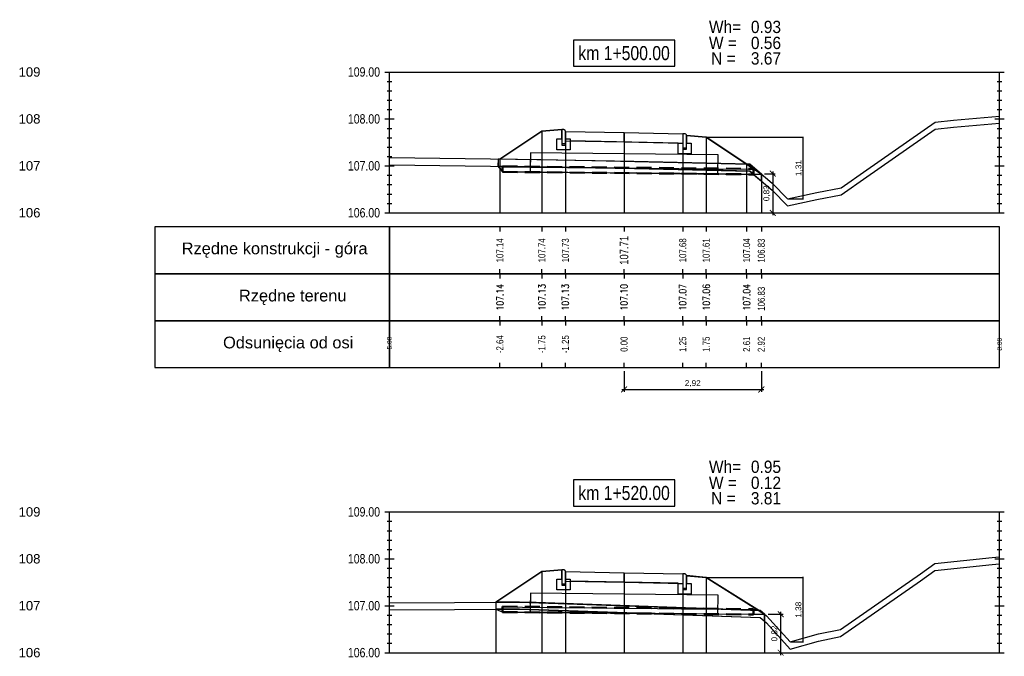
# Model space of a CAD drawing. Extents: x 7537626 to 7538805, y 5722894 to 5725486.
# Tile 84 of 105: x 7538560 to 7538581, y 5725469 to 5725482. Entities that reach past the tile are written whole.
import ezdxf

# ---------------------------------------------------------------- set-up
doc = ezdxf.new("R2010")
doc.units = 0
doc.header["$PDMODE"] = 35
doc.header["$PDSIZE"] = 0.3
doc.linetypes.add('HIDDEN', pattern=[9.525, 6.35, -3.175])
for name, color, linetype in [('C-DROGI-PROFILE', 7, 'Continuous'), ('C-DROGI-PROFILE-ETYKIETY', 7, 'Continuous'), ('C-DROGI-PRZEKROJE-ETYKIETY', 7, 'Continuous'), ('C-POPRZECZKA-przekrój', 2, 'Continuous'), ('C-POPRZECZKA-widok', 1, 'Continuous')]:
    doc.layers.add(name, color=color, linetype=linetype)
for name, color, linetype, true_color in [('C-humus', 7, 'Continuous', 0x003df5), ('C-Teren', 7, 'Continuous', 0x008521), ('poprzeczki', 7, 'Continuous', 0x0000d6)]:
    doc.layers.add(name, color=color, linetype=linetype, true_color=true_color)
for name, color, linetype, lineweight, plot in [('D-1.pow. hum.', 7, 'Continuous', 30, False), ('D-2.wykop', 30, 'Continuous', 30, False), ('D-3.nasyp', 4, 'Continuous', 30, False)]:
    doc.layers.add(name, color=color, linetype=linetype, lineweight=lineweight, plot=plot)
doc.layers.add('D-roboty-ziemne-opis', color=2, linetype='Continuous', lineweight=30)
doc.layers.add('Pom-plan', color=4, linetype='Continuous', plot=False)
doc.styles.add('2mm08', font='arial.ttf', dxfattribs={"width": 0.8})
doc.styles.add('opis_50', font='arial.ttf', dxfattribs={"height": 0.125})
doc.styles.get("Standard").update_dxf_attribs({"font": 'arial.ttf'})
doc.dimstyles.new('OPIS_50', dxfattribs={"dimscale": 0.5, "dimtxt": 0.125, "dimasz": 0.25, "dimexe": 0.1, "dimexo": 0.15, "dimgap": 0.1, "dimtad": 1, "dimzin": 0, "dimtxsty": 'opis_50', "dimblk": 'ARCHTICK', "dimcen": 0.15, "dimdle": 0.1, "dimaunit": 2, "dimadec": 4, "dimazin": 0, "dimtfac": 1, "dimtmove": 0, "dimatfit": 3, "dimfxl": 1, "dimarcsym": 0})

# ---------------------------------------------------------------- blocks, each defined once
blk = doc.blocks.new('_ArchTick')
at = {"color": 0, "linetype": 'ByBlock', "const_width": 0.15}
blk.add_lwpolyline([(-0.5, -0.5), (0.5, 0.5)], dxfattribs=at)
blk = doc.blocks.new('*D15')
at = {"layer": 'Defpoints', "color": 0, "transparency": 16777216}
for p in [(7538574.225, 5725479.647), (7538575.958, 5725478.333), (7538576.286, 5725478.333)]:
    blk.add_point(p, dxfattribs=at)
at = {"layer": 'poprzeczki', "color": 0, "lineweight": -2, "transparency": 16777216}
for p, q in [((7538574.24, 5725479.647), (7538576.296, 5725479.647)), ((7538576.286, 5725479.657), (7538576.286, 5725478.323)), ((7538575.973, 5725478.333), (7538576.296, 5725478.333))]:
    blk.add_line(p, q, dxfattribs=at)
at = {"layer": 'poprzeczki', "color": 0, "lineweight": -2, "transparency": 16777216, "xscale": 0.025, "yscale": 0.025, "zscale": 0.025}
for p, rotation in [((7538576.286, 5725479.647), 90), ((7538576.286, 5725478.333), 270)]:
    blk.add_blockref('_ArchTick', p, dxfattribs=dict(at, rotation=rotation))
at = {"layer": 'poprzeczki', "color": 0, "transparency": 16777216, "insert": (7538576.201, 5725478.99), "char_height": 0.125, "attachment_point": 5, "rotation": 90, "style": 'opis_50'}
blk.add_mtext('1,31', dxfattribs=at)
blk = doc.blocks.new('*D16')
at = {"layer": 'Defpoints', "color": 0, "transparency": 16777216}
for p in [(7538574.225, 5725470.265), (7538576.01, 5725468.889), (7538576.285, 5725468.889)]:
    blk.add_point(p, dxfattribs=at)
at = {"layer": 'poprzeczki', "color": 0, "lineweight": -2, "transparency": 16777216}
for p, q in [((7538576.285, 5725470.275), (7538576.285, 5725468.879)), ((7538574.24, 5725470.265), (7538576.295, 5725470.265)), ((7538576.025, 5725468.889), (7538576.295, 5725468.889))]:
    blk.add_line(p, q, dxfattribs=at)
at = {"layer": 'poprzeczki', "color": 0, "lineweight": -2, "transparency": 16777216, "xscale": 0.025, "yscale": 0.025, "zscale": 0.025}
for p, rotation in [((7538576.285, 5725470.265), 90), ((7538576.285, 5725468.889), 270)]:
    blk.add_blockref('_ArchTick', p, dxfattribs=dict(at, rotation=rotation))
at = {"layer": 'poprzeczki', "color": 0, "transparency": 16777216, "insert": (7538576.199, 5725469.577), "char_height": 0.125, "attachment_point": 5, "rotation": 90, "style": 'opis_50'}
blk.add_mtext('1,38', dxfattribs=at)
blk = doc.blocks.new('geokrata')
at = {"layer": 'C-POPRZECZKA-przekrój', "color": 172, "linetype": 'HIDDEN', "lineweight": 50, "ltscale": 0.05, "true_color": 0x0000cc}
for p, q in [((7538464.885, 5725469.743), (7538470.234, 5725469.689)), ((7538464.887, 5725469.627), (7538470.233, 5725469.573))]:
    blk.add_line(p, q, dxfattribs=at)
at = {"layer": 'C-POPRZECZKA-przekrój', "color": 98, "linetype": 'Continuous', "lineweight": 30, "true_color": 0x006100}
for p, q in [((7538464.892, 5725469.735), (7538465.726, 5725469.726)), ((7538464.893, 5725469.635), (7538465.725, 5725469.626)), ((7538469.225, 5725469.591), (7538470.225, 5725469.581))]:
    blk.add_line(p, q, dxfattribs=at)
for points in [[(7538467.479, 5725470.009), (7538465.479, 5725470.029), (7538465.475, 5725469.629), (7538469.475, 5725469.589), (7538469.479, 5725469.989), (7538467.479, 5725470.009), (7538465.479, 5725470.029), (7538465.476, 5725469.729), (7538470.226, 5725469.681)], [(7538464.892, 5725469.735), (7538464.893, 5725469.635)], [(7538470.225, 5725469.581), (7538470.226, 5725469.681)]]:
    blk.add_lwpolyline(points, dxfattribs=at)
at = {"layer": 'C-POPRZECZKA-przekrój', "color": 172, "linetype": 'HIDDEN', "lineweight": 50, "ltscale": 0.05, "true_color": 0x0000cc}
for points in [[(7538464.885, 5725469.743), (7538464.887, 5725469.627)], [(7538470.233, 5725469.573), (7538470.234, 5725469.689)]]:
    blk.add_lwpolyline(points, dxfattribs=at)
blk = doc.blocks.new('*D243')
at = {"layer": 'Defpoints', "color": 0, "transparency": 16777216}
for p in [(7538575.469, 5725469.479), (7538575.812, 5725469.479), (7538575.469, 5725468.661)]:
    blk.add_point(p, dxfattribs=at)
at = {"layer": 'Pom-plan', "color": 0, "lineweight": -2, "transparency": 16777216}
for p, q in [((7538575.544, 5725469.479), (7538575.862, 5725469.479)), ((7538575.812, 5725468.611), (7538575.812, 5725469.529)), ((7538575.544, 5725468.661), (7538575.862, 5725468.661))]:
    blk.add_line(p, q, dxfattribs=at)
at = {"layer": 'Pom-plan', "color": 0, "lineweight": -2, "transparency": 16777216, "xscale": 0.125, "yscale": 0.125, "zscale": 0.125}
for p, rotation in [((7538575.812, 5725469.479), 90), ((7538575.812, 5725468.661), 270)]:
    blk.add_blockref('_ArchTick', p, dxfattribs=dict(at, rotation=rotation))
at = {"layer": 'Pom-plan', "color": 0, "transparency": 16777216, "insert": (7538575.687, 5725469.07), "char_height": 0.125, "attachment_point": 5, "rotation": 90, "style": 'opis_50'}
blk.add_mtext('0,82', dxfattribs=at)
blk = doc.blocks.new('*D244')
at = {"layer": 'Defpoints', "color": 0, "transparency": 16777216}
for p in [(7538572.475, 5725474.736), (7538575.399, 5725474.736), (7538575.399, 5725474.27)]:
    blk.add_point(p, dxfattribs=at)
at = {"layer": 'Pom-plan', "color": 0, "lineweight": -2, "transparency": 16777216}
for p, q in [((7538572.475, 5725474.661), (7538572.475, 5725474.22)), ((7538575.399, 5725474.661), (7538575.399, 5725474.22)), ((7538572.425, 5725474.27), (7538575.449, 5725474.27))]:
    blk.add_line(p, q, dxfattribs=at)
at = {"layer": 'Pom-plan', "color": 0, "lineweight": -2, "transparency": 16777216, "xscale": 0.125, "yscale": 0.125, "zscale": 0.125, "rotation": 180}
blk.add_blockref('_ArchTick', (7538572.475, 5725474.27), dxfattribs=at)
at = {"layer": 'Pom-plan', "color": 0, "lineweight": -2, "transparency": 16777216, "xscale": 0.125, "yscale": 0.125, "zscale": 0.125}
blk.add_blockref('_ArchTick', (7538575.399, 5725474.27), dxfattribs=at)
at = {"layer": 'Pom-plan', "color": 0, "transparency": 16777216, "insert": (7538573.937, 5725474.395), "char_height": 0.125, "attachment_point": 5, "style": 'opis_50'}
blk.add_mtext('2,92', dxfattribs=at)
blk = doc.blocks.new('*D245')
at = {"layer": 'Defpoints', "color": 0, "transparency": 16777216}
for p in [(7538575.389, 5725478.87), (7538575.389, 5725478.036), (7538575.642, 5725478.036)]:
    blk.add_point(p, dxfattribs=at)
at = {"layer": 'Pom-plan', "color": 0, "lineweight": -2, "transparency": 16777216}
for p, q in [((7538575.464, 5725478.87), (7538575.692, 5725478.87)), ((7538575.642, 5725478.92), (7538575.642, 5725477.986)), ((7538575.464, 5725478.036), (7538575.692, 5725478.036))]:
    blk.add_line(p, q, dxfattribs=at)
at = {"layer": 'Pom-plan', "color": 0, "lineweight": -2, "transparency": 16777216, "xscale": 0.125, "yscale": 0.125, "zscale": 0.125}
for p, rotation in [((7538575.642, 5725478.87), 90), ((7538575.642, 5725478.036), 270)]:
    blk.add_blockref('_ArchTick', p, dxfattribs=dict(at, rotation=rotation))
at = {"layer": 'Pom-plan', "color": 0, "transparency": 16777216, "insert": (7538575.517, 5725478.453), "char_height": 0.125, "attachment_point": 5, "rotation": 90, "style": 'opis_50'}
blk.add_mtext('0,83', dxfattribs=at)

msp = doc.modelspace()

# ---------------------------------------------------------------- linework, layer by layer
at = {"layer": 'C-DROGI-PROFILE', "color": 7, "linetype": 'Continuous', "lineweight": -3}
for p, q in [((7538569.83, 5725477.736), (7538569.83, 5725477.636)), ((7538570.725, 5725477.736), (7538570.725, 5725477.636)), ((7538571.225, 5725477.736), (7538571.225, 5725477.636)), ((7538572.475, 5725477.736), (7538572.475, 5725477.636)), ((7538573.725, 5725477.736), (7538573.725, 5725477.636)), ((7538574.225, 5725477.736), (7538574.225, 5725477.636)), ((7538575.086, 5725477.736), (7538575.086, 5725477.636)), ((7538575.399, 5725477.736), (7538575.399, 5725477.636)), ((7538569.83, 5725476.736), (7538569.83, 5725476.836)), ((7538570.725, 5725476.736), (7538570.725, 5725476.836)), ((7538571.225, 5725476.736), (7538571.225, 5725476.836)), ((7538572.475, 5725476.736), (7538572.475, 5725476.836)), ((7538573.725, 5725476.736), (7538573.725, 5725476.836)), ((7538574.225, 5725476.736), (7538574.225, 5725476.836)), ((7538575.086, 5725476.736), (7538575.086, 5725476.836)), ((7538575.399, 5725476.736), (7538575.399, 5725476.836)), ((7538569.83, 5725476.736), (7538569.83, 5725476.636)), ((7538570.725, 5725476.736), (7538570.725, 5725476.636)), ((7538571.225, 5725476.736), (7538571.225, 5725476.636)), ((7538572.475, 5725476.736), (7538572.475, 5725476.636)), ((7538573.725, 5725476.736), (7538573.725, 5725476.636)), ((7538574.225, 5725476.736), (7538574.225, 5725476.636)), ((7538575.086, 5725476.736), (7538575.086, 5725476.636)), ((7538575.399, 5725476.736), (7538575.399, 5725476.636)), ((7538569.83, 5725475.736), (7538569.83, 5725475.836)), ((7538569.83, 5725475.736), (7538569.83, 5725475.636)), ((7538570.725, 5725475.736), (7538570.725, 5725475.836)), ((7538570.725, 5725475.736), (7538570.725, 5725475.636)), ((7538571.225, 5725475.736), (7538571.225, 5725475.836)), ((7538571.225, 5725475.736), (7538571.225, 5725475.636)), ((7538572.475, 5725475.736), (7538572.475, 5725475.836)), ((7538572.475, 5725475.736), (7538572.475, 5725475.636)), ((7538573.725, 5725475.736), (7538573.725, 5725475.836)), ((7538573.725, 5725475.736), (7538573.725, 5725475.636)), ((7538574.225, 5725475.736), (7538574.225, 5725475.836)), ((7538574.225, 5725475.736), (7538574.225, 5725475.636)), ((7538575.086, 5725475.736), (7538575.086, 5725475.836)), ((7538575.086, 5725475.736), (7538575.086, 5725475.636)), ((7538575.399, 5725475.736), (7538575.399, 5725475.836)), ((7538575.399, 5725475.736), (7538575.399, 5725475.636)), ((7538569.83, 5725474.736), (7538569.83, 5725474.836)), ((7538570.725, 5725474.736), (7538570.725, 5725474.836)), ((7538571.225, 5725474.736), (7538571.225, 5725474.836)), ((7538572.475, 5725474.736), (7538572.475, 5725474.836)), ((7538573.725, 5725474.736), (7538573.725, 5725474.836)), ((7538574.225, 5725474.736), (7538574.225, 5725474.836)), ((7538575.086, 5725474.736), (7538575.086, 5725474.836)), ((7538575.399, 5725474.736), (7538575.399, 5725474.836))]:
    msp.add_line(p, q, dxfattribs=at)
at = {"layer": 'C-DROGI-PROFILE', "color": 1, "linetype": 'Continuous', "lineweight": -3}
for points in [[(7538567.475, 5725476.736), (7538567.475, 5725477.736), (7538562.475, 5725477.736), (7538562.475, 5725476.736)], [(7538567.475, 5725476.736), (7538580.475, 5725476.736), (7538580.475, 5725477.736), (7538567.475, 5725477.736)], [(7538567.475, 5725475.736), (7538567.475, 5725476.736), (7538562.475, 5725476.736), (7538562.475, 5725475.736)], [(7538567.475, 5725475.736), (7538580.475, 5725475.736), (7538580.475, 5725476.736), (7538567.475, 5725476.736)], [(7538567.475, 5725474.736), (7538567.475, 5725475.736), (7538562.475, 5725475.736), (7538562.475, 5725474.736)], [(7538567.475, 5725474.736), (7538580.475, 5725474.736), (7538580.475, 5725475.736), (7538567.475, 5725475.736)]]:
    msp.add_3dface(points, dxfattribs=at)
at = {"layer": 'C-DROGI-PRZEKROJE-ETYKIETY', "color": 1, "linetype": 'Continuous', "lineweight": -3}
for p, q in [((7538570.725, 5725479.777), (7538570.725, 5725478.036)), ((7538571.225, 5725479.771), (7538571.225, 5725478.036)), ((7538572.475, 5725479.746), (7538572.475, 5725478.036)), ((7538573.725, 5725479.721), (7538573.725, 5725478.036)), ((7538574.225, 5725479.647), (7538574.225, 5725478.036)), ((7538569.83, 5725479.181), (7538569.83, 5725478.036)), ((7538575.086, 5725479.073), (7538575.086, 5725478.036)), ((7538570.725, 5725470.395), (7538570.725, 5725468.661)), ((7538571.225, 5725470.389), (7538571.225, 5725468.661)), ((7538572.475, 5725470.364), (7538572.475, 5725468.661)), ((7538573.725, 5725470.339), (7538573.725, 5725468.661)), ((7538574.225, 5725470.265), (7538574.225, 5725468.661)), ((7538569.739, 5725469.738), (7538569.739, 5725468.661))]:
    msp.add_line(p, q, dxfattribs=at)
for points in [[(7538575.399, 5725478.862), (7538575.399, 5725478.036)], [(7538575.469, 5725469.479), (7538575.469, 5725468.661)]]:
    msp.add_lwpolyline(points, dxfattribs=at)
at = {"layer": 'C-humus'}
for p, q in [((7538579.491, 5725479.861), (7538580.475, 5725479.947)), ((7538577.644, 5725478.801), (7538579.102, 5725479.82)), ((7538579.102, 5725479.82), (7538579.491, 5725479.861)), ((7538567.475, 5725479.062), (7538570.701, 5725479.019)), ((7538570.701, 5725479.019), (7538571.788, 5725479.003)), ((7538571.788, 5725479.003), (7538575.152, 5725478.922)), ((7538575.152, 5725478.922), (7538575.627, 5725478.519)), ((7538577.098, 5725478.418), (7538577.644, 5725478.801)), ((7538575.627, 5725478.519), (7538575.958, 5725478.183)), ((7538575.958, 5725478.183), (7538576.584, 5725478.317)), ((7538576.584, 5725478.317), (7538577.098, 5725478.418)), ((7538579.096, 5725470.411), (7538580.318, 5725470.539)), ((7538580.318, 5725470.539), (7538580.475, 5725470.552)), ((7538578.787, 5725470.195), (7538579.096, 5725470.411)), ((7538577.087, 5725469.003), (7538578.787, 5725470.195)), ((7538567.475, 5725469.575), (7538570.246, 5725469.591)), ((7538570.246, 5725469.591), (7538575.372, 5725469.411)), ((7538575.372, 5725469.411), (7538575.509, 5725469.295)), ((7538575.509, 5725469.295), (7538576.01, 5725468.739)), ((7538576.01, 5725468.739), (7538576.617, 5725468.91)), ((7538576.617, 5725468.91), (7538577.087, 5725469.003))]:
    msp.add_line(p, q, dxfattribs=at)
at = {"layer": 'C-POPRZECZKA-przekrój', "color": 2, "linetype": 'Continuous', "lineweight": -3}
for p, q in [((7538569.83, 5725479.181), (7538570.725, 5725479.777)), ((7538570.725, 5725479.777), (7538571.145, 5725479.811)), ((7538571.185, 5725479.811), (7538571.145, 5725479.811)), ((7538571.145, 5725479.811), (7538571.145, 5725479.481)), ((7538571.19, 5725479.81), (7538571.185, 5725479.811)), ((7538571.199, 5725479.808), (7538571.19, 5725479.81)), ((7538571.207, 5725479.804), (7538571.199, 5725479.808)), ((7538571.213, 5725479.799), (7538571.207, 5725479.804)), ((7538571.218, 5725479.794), (7538571.213, 5725479.799)), ((7538571.222, 5725479.786), (7538571.218, 5725479.794)), ((7538571.224, 5725479.778), (7538571.222, 5725479.786)), ((7538571.225, 5725479.771), (7538571.224, 5725479.778)), ((7538571.225, 5725479.771), (7538572.475, 5725479.746)), ((7538571.225, 5725479.771), (7538571.226, 5725479.571)), ((7538571.225, 5725479.481), (7538571.225, 5725479.771)), ((7538571.225, 5725479.771), (7538571.225, 5725479.611)), ((7538572.475, 5725479.546), (7538572.475, 5725479.746)), ((7538572.475, 5725479.746), (7538573.725, 5725479.721)), ((7538573.725, 5725479.721), (7538573.724, 5725479.521)), ((7538573.765, 5725479.721), (7538573.725, 5725479.721)), ((7538573.725, 5725479.721), (7538573.725, 5725479.391)), ((7538573.77, 5725479.72), (7538573.765, 5725479.721)), ((7538573.779, 5725479.718), (7538573.77, 5725479.72)), ((7538573.787, 5725479.714), (7538573.779, 5725479.718)), ((7538573.793, 5725479.709), (7538573.787, 5725479.714)), ((7538573.798, 5725479.704), (7538573.793, 5725479.709)), ((7538571.045, 5725479.381), (7538571.045, 5725479.611)), ((7538571.045, 5725479.611), (7538571.145, 5725479.611)), ((7538571.145, 5725479.611), (7538571.145, 5725479.511)), ((7538571.145, 5725479.511), (7538571.225, 5725479.511)), ((7538571.225, 5725479.611), (7538571.325, 5725479.611)), ((7538571.226, 5725479.571), (7538572.475, 5725479.546)), ((7538571.325, 5725479.611), (7538571.325, 5725479.381)), ((7538572.475, 5725479.546), (7538573.724, 5725479.521)), ((7538573.625, 5725479.291), (7538573.625, 5725479.521)), ((7538573.625, 5725479.521), (7538573.725, 5725479.521)), ((7538573.725, 5725479.521), (7538573.725, 5725479.421)), ((7538573.802, 5725479.696), (7538573.798, 5725479.704)), ((7538573.804, 5725479.688), (7538573.802, 5725479.696)), ((7538573.805, 5725479.681), (7538573.804, 5725479.688)), ((7538573.805, 5725479.391), (7538573.805, 5725479.681)), ((7538573.805, 5725479.681), (7538573.805, 5725479.521)), ((7538573.805, 5725479.681), (7538574.225, 5725479.647)), ((7538573.805, 5725479.521), (7538573.905, 5725479.521)), ((7538573.905, 5725479.521), (7538573.905, 5725479.291)), ((7538574.225, 5725479.647), (7538575.086, 5725479.073)), ((7538571.325, 5725479.381), (7538571.045, 5725479.381)), ((7538571.145, 5725479.481), (7538571.225, 5725479.481)), ((7538573.905, 5725479.291), (7538573.625, 5725479.291)), ((7538573.725, 5725479.421), (7538573.805, 5725479.421)), ((7538573.725, 5725479.391), (7538573.805, 5725479.391)), ((7538569.739, 5725469.738), (7538570.725, 5725470.395)), ((7538570.725, 5725470.395), (7538571.145, 5725470.429)), ((7538571.185, 5725470.429), (7538571.145, 5725470.429)), ((7538571.145, 5725470.429), (7538571.145, 5725470.099)), ((7538571.19, 5725470.429), (7538571.185, 5725470.429)), ((7538571.199, 5725470.427), (7538571.19, 5725470.429)), ((7538571.207, 5725470.422), (7538571.199, 5725470.427)), ((7538571.213, 5725470.417), (7538571.207, 5725470.422)), ((7538571.218, 5725470.412), (7538571.213, 5725470.417)), ((7538571.222, 5725470.405), (7538571.218, 5725470.412)), ((7538571.224, 5725470.396), (7538571.222, 5725470.405)), ((7538571.225, 5725470.389), (7538571.224, 5725470.396)), ((7538571.225, 5725470.389), (7538572.475, 5725470.364)), ((7538571.225, 5725470.389), (7538571.226, 5725470.189)), ((7538571.225, 5725470.099), (7538571.225, 5725470.389)), ((7538571.225, 5725470.389), (7538571.225, 5725470.229)), ((7538572.475, 5725470.164), (7538572.475, 5725470.364)), ((7538572.475, 5725470.364), (7538573.725, 5725470.339)), ((7538573.725, 5725470.339), (7538573.724, 5725470.139)), ((7538573.765, 5725470.339), (7538573.725, 5725470.339)), ((7538573.725, 5725470.339), (7538573.725, 5725470.009)), ((7538573.77, 5725470.339), (7538573.765, 5725470.339)), ((7538573.779, 5725470.337), (7538573.77, 5725470.339)), ((7538573.787, 5725470.332), (7538573.779, 5725470.337)), ((7538573.793, 5725470.327), (7538573.787, 5725470.332)), ((7538573.798, 5725470.322), (7538573.793, 5725470.327)), ((7538573.802, 5725470.315), (7538573.798, 5725470.322)), ((7538573.804, 5725470.306), (7538573.802, 5725470.315)), ((7538573.805, 5725470.299), (7538573.804, 5725470.306)), ((7538573.805, 5725470.009), (7538573.805, 5725470.299)), ((7538573.805, 5725470.299), (7538573.805, 5725470.139)), ((7538573.805, 5725470.299), (7538574.225, 5725470.265)), ((7538571.045, 5725469.999), (7538571.045, 5725470.229)), ((7538571.045, 5725470.229), (7538571.145, 5725470.229)), ((7538571.145, 5725470.229), (7538571.145, 5725470.129)), ((7538571.145, 5725470.129), (7538571.225, 5725470.129)), ((7538571.145, 5725470.099), (7538571.225, 5725470.099)), ((7538571.225, 5725470.229), (7538571.325, 5725470.229)), ((7538571.226, 5725470.189), (7538572.475, 5725470.164)), ((7538571.325, 5725470.229), (7538571.325, 5725469.999)), ((7538572.475, 5725470.164), (7538573.724, 5725470.139)), ((7538573.625, 5725469.909), (7538573.625, 5725470.139)), ((7538573.625, 5725470.139), (7538573.725, 5725470.139)), ((7538573.725, 5725470.139), (7538573.725, 5725470.039)), ((7538573.805, 5725470.139), (7538573.905, 5725470.139)), ((7538573.905, 5725470.139), (7538573.905, 5725469.909)), ((7538574.225, 5725470.265), (7538575.469, 5725469.479)), ((7538571.325, 5725469.999), (7538571.045, 5725469.999)), ((7538573.905, 5725469.909), (7538573.625, 5725469.909)), ((7538573.725, 5725470.039), (7538573.805, 5725470.039)), ((7538573.725, 5725470.009), (7538573.805, 5725470.009))]:
    msp.add_line(p, q, dxfattribs=at)
at = {"layer": 'C-POPRZECZKA-przekrój'}
for points in [[(7538575.086, 5725479.073), (7538575.399, 5725478.862)], [(7538575.225, 5725478.863), (7538575.399, 5725478.862)], [(7538575.225, 5725469.482), (7538575.469, 5725469.479)], [(7538575.226, 5725469.582), (7538575.308, 5725469.581)]]:
    msp.add_lwpolyline(points, dxfattribs=at)
at = {"layer": 'C-POPRZECZKA-widok', "color": 1, "linetype": 'Continuous', "lineweight": -3}
for p, q in [((7538567.375, 5725481.036), (7538580.575, 5725481.036)), ((7538567.475, 5725478.036), (7538567.475, 5725481.036)), ((7538580.475, 5725478.036), (7538580.475, 5725481.036)), ((7538567.425, 5725480.836), (7538567.525, 5725480.836)), ((7538580.425, 5725480.836), (7538580.525, 5725480.836)), ((7538567.425, 5725480.636), (7538567.525, 5725480.636)), ((7538580.425, 5725480.636), (7538580.525, 5725480.636)), ((7538567.425, 5725480.436), (7538567.525, 5725480.436)), ((7538580.425, 5725480.436), (7538580.525, 5725480.436)), ((7538567.425, 5725480.236), (7538567.525, 5725480.236)), ((7538580.425, 5725480.236), (7538580.525, 5725480.236)), ((7538567.375, 5725480.036), (7538567.575, 5725480.036)), ((7538567.425, 5725480.036), (7538567.525, 5725480.036)), ((7538580.375, 5725480.036), (7538580.575, 5725480.036)), ((7538580.425, 5725480.036), (7538580.525, 5725480.036)), ((7538567.425, 5725479.836), (7538567.525, 5725479.836)), ((7538580.425, 5725479.836), (7538580.525, 5725479.836)), ((7538567.425, 5725479.636), (7538567.525, 5725479.636)), ((7538580.425, 5725479.636), (7538580.525, 5725479.636)), ((7538567.425, 5725479.436), (7538567.525, 5725479.436)), ((7538580.425, 5725479.436), (7538580.525, 5725479.436)), ((7538567.425, 5725479.236), (7538567.525, 5725479.236)), ((7538580.425, 5725479.236), (7538580.525, 5725479.236)), ((7538567.375, 5725479.036), (7538567.575, 5725479.036)), ((7538567.425, 5725479.036), (7538567.525, 5725479.036)), ((7538580.375, 5725479.036), (7538580.575, 5725479.036)), ((7538580.425, 5725479.036), (7538580.525, 5725479.036)), ((7538567.425, 5725478.836), (7538567.525, 5725478.836)), ((7538580.425, 5725478.836), (7538580.525, 5725478.836)), ((7538567.425, 5725478.636), (7538567.525, 5725478.636)), ((7538580.425, 5725478.636), (7538580.525, 5725478.636)), ((7538567.425, 5725478.436), (7538567.525, 5725478.436)), ((7538580.425, 5725478.436), (7538580.525, 5725478.436)), ((7538567.375, 5725478.036), (7538580.575, 5725478.036)), ((7538567.425, 5725478.236), (7538567.525, 5725478.236)), ((7538580.425, 5725478.236), (7538580.525, 5725478.236)), ((7538567.375, 5725471.661), (7538580.575, 5725471.661)), ((7538567.475, 5725468.661), (7538567.475, 5725471.661)), ((7538580.475, 5725468.661), (7538580.475, 5725471.661)), ((7538567.425, 5725471.461), (7538567.525, 5725471.461)), ((7538580.425, 5725471.461), (7538580.525, 5725471.461)), ((7538567.425, 5725471.261), (7538567.525, 5725471.261)), ((7538580.425, 5725471.261), (7538580.525, 5725471.261)), ((7538567.425, 5725471.061), (7538567.525, 5725471.061)), ((7538580.425, 5725471.061), (7538580.525, 5725471.061)), ((7538567.425, 5725470.861), (7538567.525, 5725470.861)), ((7538580.425, 5725470.861), (7538580.525, 5725470.861)), ((7538567.375, 5725470.661), (7538567.575, 5725470.661)), ((7538567.425, 5725470.661), (7538567.525, 5725470.661)), ((7538580.375, 5725470.661), (7538580.575, 5725470.661)), ((7538580.425, 5725470.661), (7538580.525, 5725470.661)), ((7538567.425, 5725470.461), (7538567.525, 5725470.461)), ((7538580.425, 5725470.461), (7538580.525, 5725470.461)), ((7538567.425, 5725470.261), (7538567.525, 5725470.261)), ((7538567.425, 5725470.061), (7538567.525, 5725470.061)), ((7538580.425, 5725470.261), (7538580.525, 5725470.261)), ((7538580.425, 5725470.061), (7538580.525, 5725470.061)), ((7538567.425, 5725469.861), (7538567.525, 5725469.861)), ((7538580.425, 5725469.861), (7538580.525, 5725469.861)), ((7538567.375, 5725469.661), (7538567.575, 5725469.661)), ((7538567.425, 5725469.661), (7538567.525, 5725469.661)), ((7538580.375, 5725469.661), (7538580.575, 5725469.661)), ((7538580.425, 5725469.661), (7538580.525, 5725469.661)), ((7538567.425, 5725469.461), (7538567.525, 5725469.461)), ((7538580.425, 5725469.461), (7538580.525, 5725469.461)), ((7538567.425, 5725469.261), (7538567.525, 5725469.261)), ((7538580.425, 5725469.261), (7538580.525, 5725469.261)), ((7538567.425, 5725469.061), (7538567.525, 5725469.061)), ((7538580.425, 5725469.061), (7538580.525, 5725469.061)), ((7538567.425, 5725468.861), (7538567.525, 5725468.861)), ((7538580.425, 5725468.861), (7538580.525, 5725468.861)), ((7538567.375, 5725468.661), (7538580.575, 5725468.661))]:
    msp.add_line(p, q, dxfattribs=at)
at = {"layer": 'C-POPRZECZKA-widok', "color": 3, "linetype": 'Continuous', "lineweight": -3}
for points in [[(7538571.395, 5725481.161), (7538573.555, 5725481.161), (7538573.555, 5725481.718), (7538571.395, 5725481.718)], [(7538571.395, 5725471.786), (7538573.555, 5725471.786), (7538573.555, 5725472.343), (7538571.395, 5725472.343)]]:
    msp.add_3dface(points, dxfattribs=at)
at = {"layer": 'C-Teren'}
for p, q in [((7538577.644, 5725478.951), (7538579.102, 5725479.97)), ((7538579.102, 5725479.97), (7538579.491, 5725480.011)), ((7538579.491, 5725480.011), (7538580.475, 5725480.097)), ((7538567.475, 5725479.212), (7538570.701, 5725479.169)), ((7538570.701, 5725479.169), (7538571.788, 5725479.153)), ((7538571.788, 5725479.153), (7538575.152, 5725479.072)), ((7538575.152, 5725479.072), (7538575.627, 5725478.669)), ((7538577.098, 5725478.568), (7538577.644, 5725478.951)), ((7538575.627, 5725478.669), (7538575.958, 5725478.333)), ((7538575.958, 5725478.333), (7538576.584, 5725478.467)), ((7538576.584, 5725478.467), (7538577.098, 5725478.568)), ((7538579.096, 5725470.561), (7538580.318, 5725470.689)), ((7538580.318, 5725470.689), (7538580.475, 5725470.702)), ((7538578.787, 5725470.345), (7538579.096, 5725470.561)), ((7538577.087, 5725469.153), (7538578.787, 5725470.345)), ((7538567.475, 5725469.725), (7538570.246, 5725469.741)), ((7538570.246, 5725469.741), (7538575.372, 5725469.561)), ((7538575.372, 5725469.561), (7538575.509, 5725469.445)), ((7538575.509, 5725469.445), (7538576.01, 5725468.889)), ((7538576.01, 5725468.889), (7538576.617, 5725469.06)), ((7538576.617, 5725469.06), (7538577.087, 5725469.153))]:
    msp.add_line(p, q, dxfattribs=at)
at = {"layer": 'D-1.pow. hum.'}
for points in [[(7538569.792, 5725479.181), (7538569.788, 5725479.031), (7538573.114, 5725478.971), (7538575.152, 5725478.922), (7538575.399, 5725478.712), (7538575.401, 5725478.862), (7538575.152, 5725479.072), (7538572.682, 5725479.132), (7538569.792, 5725479.181)], [(7538569.739, 5725469.738), (7538569.739, 5725469.588), (7538570.246, 5725469.591), (7538575.372, 5725469.411), (7538575.469, 5725469.329), (7538575.469, 5725469.479), (7538575.372, 5725469.561), (7538570.604, 5725469.729), (7538570.246, 5725469.741), (7538569.739, 5725469.738)]]:
    msp.add_lwpolyline(points, dxfattribs=at)
at = {"layer": 'D-2.wykop'}
for points in [[(7538569.788, 5725479.031), (7538569.885, 5725478.91), (7538575.233, 5725478.857), (7538575.152, 5725478.922), (7538573.159, 5725478.97), (7538569.788, 5725479.031)], [(7538569.739, 5725469.588), (7538569.889, 5725469.527), (7538571.496, 5725469.519), (7538572.953, 5725469.496), (7538570.246, 5725469.591), (7538569.739, 5725469.588)]]:
    msp.add_lwpolyline(points, dxfattribs=at)
at = {"layer": 'D-3.nasyp'}
for points in [[(7538571.045, 5725479.381), (7538571.045, 5725479.611), (7538571.145, 5725479.611), (7538571.145, 5725479.811), (7538570.725, 5725479.777), (7538569.83, 5725479.18), (7538569.792, 5725479.181), (7538569.789, 5725479.031), (7538569.886, 5725478.917), (7538575.233, 5725478.853), (7538575.399, 5725478.712), (7538575.407, 5725478.857), (7538574.225, 5725479.647), (7538573.805, 5725479.681), (7538573.805, 5725479.521), (7538573.905, 5725479.521), (7538573.905, 5725479.291), (7538573.625, 5725479.291), (7538573.625, 5725479.523), (7538571.325, 5725479.569), (7538571.325, 5725479.381), (7538571.045, 5725479.381)], [(7538571.045, 5725469.999), (7538571.045, 5725470.229), (7538571.145, 5725470.229), (7538571.145, 5725470.429), (7538570.725, 5725470.395), (7538569.739, 5725469.738), (7538569.739, 5725469.588), (7538569.893, 5725469.526), (7538572.953, 5725469.496), (7538575.372, 5725469.411), (7538575.469, 5725469.329), (7538575.47, 5725469.479), (7538574.225, 5725470.265), (7538573.805, 5725470.303), (7538573.805, 5725470.139), (7538573.905, 5725470.139), (7538573.905, 5725469.909), (7538573.625, 5725469.909), (7538573.625, 5725470.141), (7538571.325, 5725470.187), (7538571.325, 5725469.999), (7538571.045, 5725469.999)]]:
    msp.add_lwpolyline(points, dxfattribs=at)

# ---------------------------------------------------------------- block references
at = {"layer": 'C-POPRZECZKA-przekrój'}
for p in [(105, 9.282), (105, -0.1)]:
    msp.add_blockref('geokrata', p, dxfattribs=at)

# ---------------------------------------------------------------- texts
at = {"layer": 'C-DROGI-PROFILE', "color": 2}
for s, p in [('Rzędne konstrukcji - góra', (7538563.05, 5725477.153)), ('Rzędne terenu', (7538564.27, 5725476.147)), ('Odsunięcia od osi', (7538563.931, 5725475.147))]:
    msp.add_text(s, height=0.25, dxfattribs=at).set_placement(p)
at = {"layer": 'C-DROGI-PROFILE-ETYKIETY', "color": 1, "style": '2mm08', "width": 0.8}
for s, p in [('106.83', (7538575.473, 5725476.975)), ('106.83', (7538575.474, 5725475.948)), ('2.92', (7538575.473, 5725475.068))]:
    msp.add_text(s, height=0.15, rotation=90, dxfattribs=at).set_placement(p)
at = {"layer": 'C-DROGI-PROFILE-ETYKIETY', "color": 1, "linetype": 'Continuous', "lineweight": -3, "attachment_point": 5, "rotation": 90, "style": '2mm08'}
for s, insert, char_height in [('107.14', (7538569.83, 5725477.236), 0.15), ('107.74', (7538570.725, 5725477.236), 0.15), ('107.73', (7538571.225, 5725477.236), 0.15), ('107.71', (7538572.475, 5725477.236), 0.18), ('107.68', (7538573.725, 5725477.236), 0.15), ('107.61', (7538574.225, 5725477.236), 0.15), ('107.04', (7538575.086, 5725477.236), 0.15), ('{\\Fsimplex.shx|c238;107.14}', (7538569.83, 5725476.236), 0.15), ('{\\Fsimplex.shx|c238;107.13}', (7538570.725, 5725476.236), 0.15), ('{\\Fsimplex.shx|c238;107.13}', (7538571.225, 5725476.236), 0.15), ('{\\Fsimplex.shx|c238;107.10}', (7538572.475, 5725476.236), 0.15), ('{\\Fsimplex.shx|c238;107.07}', (7538573.725, 5725476.236), 0.15), ('{\\Fsimplex.shx|c238;107.06}', (7538574.225, 5725476.236), 0.15), ('{\\Fsimplex.shx|c238;107.04}', (7538575.086, 5725476.236), 0.15), ('-2.64', (7538569.83, 5725475.236), 0.15), ('-1.75', (7538570.725, 5725475.236), 0.15), ('-1.25', (7538571.225, 5725475.236), 0.15), ('0.00', (7538572.475, 5725475.236), 0.15), ('1.25', (7538573.725, 5725475.236), 0.15), ('1.75', (7538574.225, 5725475.236), 0.15), ('2.61', (7538575.086, 5725475.236), 0.15)]:
    msp.add_mtext(s, dxfattribs=dict(at, insert=insert, char_height=char_height))
at = {"layer": 'C-DROGI-PROFILE-ETYKIETY', "color": 7, "linetype": 'Continuous', "lineweight": -3, "char_height": 0.1, "attachment_point": 5, "rotation": 90, "style": '2mm08'}
for s, insert in [('-5.00', (7538567.475, 5725475.236)), ('8.00', (7538580.475, 5725475.236))]:
    msp.add_mtext(s, dxfattribs=dict(at, insert=insert))
at = {"layer": 'C-POPRZECZKA-widok', "color": 3, "linetype": 'Continuous', "lineweight": -3, "char_height": 0.3, "attachment_point": 8, "style": '2mm08'}
for s, insert in [('km 1+500.00', (7538572.475, 5725481.286)), ('km 1+520.00', (7538572.475, 5725471.911))]:
    msp.add_mtext(s, dxfattribs=dict(at, insert=insert))
at = {"layer": 'C-POPRZECZKA-widok', "color": 1, "linetype": 'Continuous', "lineweight": -3, "char_height": 0.2, "attachment_point": 4}
for s, insert in [('109', (7538559.575, 5725481.036)), ('108', (7538559.575, 5725480.036)), ('107', (7538559.575, 5725479.036)), ('106', (7538559.575, 5725478.036)), ('109', (7538559.575, 5725471.661)), ('108', (7538559.575, 5725470.661)), ('107', (7538559.575, 5725469.661)), ('106', (7538559.575, 5725468.661))]:
    msp.add_mtext(s, dxfattribs=dict(at, insert=insert))
at = {"layer": 'C-POPRZECZKA-widok', "color": 1, "linetype": 'Continuous', "lineweight": -3, "char_height": 0.2, "attachment_point": 6, "style": '2mm08'}
for s, insert in [('109.00', (7538567.275, 5725481.036)), ('108.00', (7538567.275, 5725480.036)), ('107.00', (7538567.275, 5725479.036)), ('106.00', (7538567.275, 5725478.036)), ('109.00', (7538567.275, 5725471.661)), ('108.00', (7538567.275, 5725470.661)), ('107.00', (7538567.275, 5725469.661)), ('106.00', (7538567.275, 5725468.661))]:
    msp.add_mtext(s, dxfattribs=dict(at, insert=insert))
at = {"layer": 'D-roboty-ziemne-opis', "lineweight": 25, "width": 0.9}
for s, p in [('Wh=', (7538574.282, 5725481.867)), ('0.93', (7538575.176, 5725481.867)), ('W =', (7538574.282, 5725481.526)), ('0.56', (7538575.176, 5725481.526)), ('N =', (7538574.33, 5725481.196)), ('3.67', (7538575.176, 5725481.196)), ('Wh=', (7538574.282, 5725472.492)), ('0.95', (7538575.176, 5725472.492)), ('W =', (7538574.282, 5725472.151)), ('0.12', (7538575.176, 5725472.151)), ('N =', (7538574.33, 5725471.821)), ('3.81', (7538575.176, 5725471.821))]:
    msp.add_text(s, height=0.2625, dxfattribs=at).set_placement(p)

# ---------------------------------------------------------------- dimensions: what is measured, and where the dimension line sits
at = {"layer": 'Pom-plan'}
for base, p1, p2, picture, middle in [((7538575.642, 5725478.036), (7538575.389, 5725478.87), (7538575.389, 5725478.036), '*D245', (7538575.517, 5725478.453)), ((7538575.812, 5725469.479), (7538575.469, 5725468.661), (7538575.469, 5725469.479), '*D243', (7538575.687, 5725469.07))]:
    dim = msp.add_linear_dim(base=base, p1=p1, p2=p2, angle=90, dimstyle='OPIS_50', dxfattribs=at)
    dim.commit()
    dim.dimension.update_dxf_attribs({"geometry": picture, "text_midpoint": middle})
dim = msp.add_linear_dim(base=(7538575.399, 5725474.27), p1=(7538572.475, 5725474.736), p2=(7538575.399, 5725474.736), dimstyle='OPIS_50', dxfattribs=at)
dim.commit()
dim.dimension.update_dxf_attribs({"geometry": '*D244', "text_midpoint": (7538573.937, 5725474.395)})
at = {"layer": 'poprzeczki'}
for base, p1, p2, picture, middle in [((7538576.286, 5725478.333), (7538574.225, 5725479.647), (7538575.958, 5725478.333), '*D15', (7538576.201, 5725478.99)), ((7538576.285, 5725468.889), (7538574.225, 5725470.265), (7538576.01, 5725468.889), '*D16', (7538576.199, 5725469.577))]:
    dim = msp.add_linear_dim(base=base, p1=p1, p2=p2, angle=90, dimstyle='OPIS_50', override={"dimscale": 0.1}, dxfattribs=at)
    dim.commit()
    dim.dimension.update_dxf_attribs({"geometry": picture, "text_midpoint": middle})

doc.saveas('drawing.dxf')
